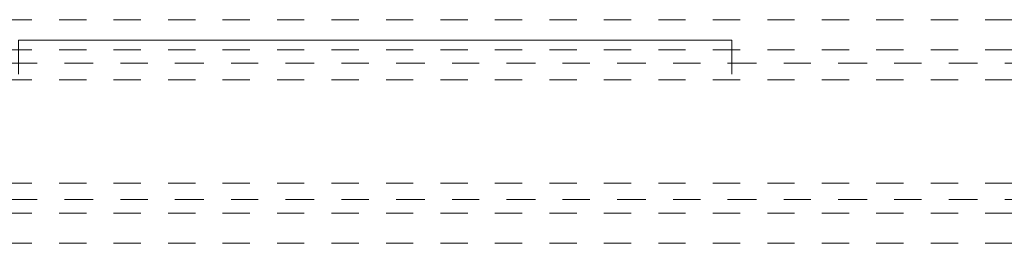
# Model space of a CAD drawing. Header units: metres. Extents: x -3.5 to 65.3, y -10.9 to 16.7.
# Tile 35 of 138: x 20.8 to 24.4, y 5.2 to 6. Entities that reach past the tile are written whole.
import ezdxf

# ---------------------------------------------------------------- set-up
doc = ezdxf.new("R2010")
doc.units = ezdxf.units.M
doc.header["$MEASUREMENT"] = 0
for name, pattern in [('Achse', [0.08, 0.04, -0.02, 0, -0.02]), ('Strichlinie doppelt', [0.218722, 0.105833, -0.042333, 0.028222, -0.042333]), ('Untersicht', [0.04, 0.03, -0.01])]:
    doc.linetypes.add(name, pattern=pattern)
for name, color, linetype in [('451 - Universal.Achsen Raster', 7, 'Continuous'), ('608 - Struktur.Träger', 7, 'Continuous'), ('650 - Abdeckung.Fußboden Aufbau', 7, 'Continuous')]:
    doc.layers.add(name, color=color, linetype=linetype)

msp = doc.modelspace()

# ---------------------------------------------------------------- linework, layer by layer
at = {"layer": '451 - Universal.Achsen Raster', "color": 160, "linetype": 'Strichlinie doppelt', "lineweight": 9, "true_color": 0x3232ff}
for p, q in [((64.935, 5.85), (-3.175, 5.85)), ((64.935, 5.35), (-3.175, 5.35))]:
    msp.add_line(p, q, dxfattribs=at)
at = {"layer": '608 - Struktur.Träger', "color": 7, "linetype": 'Untersicht', "lineweight": 13}
for p, q in [((0.38, 6.01), (61.88, 6.01)), ((0.38, 5.79), (61.88, 5.79)), ((0.38, 5.41), (61.88, 5.41)), ((0.38, 5.19), (61.88, 5.19))]:
    msp.add_line(p, q, dxfattribs=at)
at = {"layer": '608 - Struktur.Träger', "color": 7, "linetype": 'Achse', "lineweight": 9}
for p, q in [((0.38, 5.9), (61.88, 5.9)), ((0.38, 5.3), (61.88, 5.3))]:
    msp.add_line(p, q, dxfattribs=at)
at = {"layer": '650 - Abdeckung.Fußboden Aufbau', "color": 7, "linetype": 'Continuous', "lineweight": 13, "flags": 128}
msp.add_lwpolyline([(20.83, 5.81), (20.83, 5.935), (23.45, 5.935), (23.45, 5.81)], dxfattribs=at)

doc.saveas('drawing.dxf')
